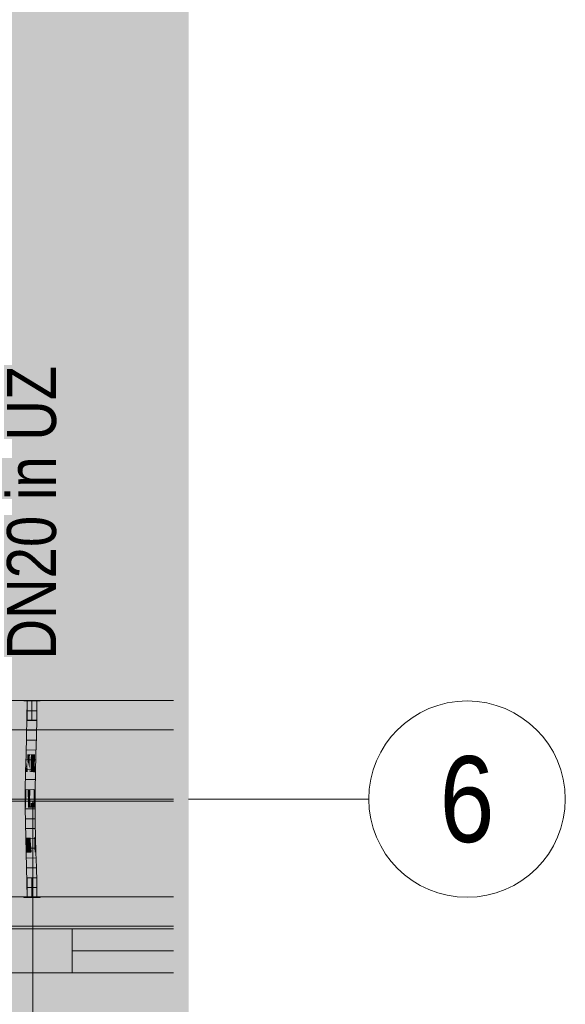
# Model space of a CAD drawing. Extents: x -620 to 300, y 62 to 1112.
# Tile 44 of 88: x 70 to 92, y 376 to 416. Entities that reach past the tile are written whole.
import ezdxf
from ezdxf.enums import TextEntityAlignment as Align
from ezdxf.lldxf.tags import DXFTag

# ---------------------------------------------------------------- set-up
doc = ezdxf.new("R2010")
doc.units = 0
doc.layers.get('0').update_dxf_attribs({"lineweight": 13})
for name, color, linetype, lineweight, true_color in [('30 -33 Aussenwände- 7 Fassade_ Elemente', 7, 'Continuous', 9, 0x00aacc), ('30 -35 Decken- 1 Konstruktion-Träger- Stahlbeton', 7, 'grob-A06G9RP38I', 13, 0x33aa00), ('E_Leerrohr 20', 7, 'Continuous', 13, 0xcc0099), ('E_Leerrohr 20-Shading', 7, 'Continuous', 13, 0xcc0099), ('iwb_Layout BA_Markierung', 7, 'Continuous', 9, 0xbadcdc), ('iwb_Schraffur_Unterzug', 7, 'Continuous', 5, 0xffffcc)]:
    doc.layers.add(name, color=color, linetype=linetype, lineweight=lineweight, true_color=true_color)
for name, color, linetype, lineweight in [('70 -71 Achsen- 1 Gebäudeachsen', 7, 'STRICHPUNKT2-A06G9RP48I', 18), ('Detailelementbeschriftung', 7, 'Continuous', 9), ('iwb_Layout Achsbezeichung', 7, 'Continuous', 13)]:
    doc.layers.add(name, color=color, linetype=linetype, lineweight=lineweight)
doc.styles.get("Standard").update_dxf_attribs({"font": 'ARIALN.TTF'})
tags = doc.linetypes.add('grob-A06G9RP38I', pattern=[14, 3, -8, 3]).pattern_tags.tags
tags[8:9] = [DXFTag(74, 4), DXFTag(75, 0), DXFTag(340, '0'), DXFTag(46, 0.0), DXFTag(50, 0.0), DXFTag(44, 0.0), DXFTag(45, 0.0)]
tags[6:7] = [DXFTag(74, 4), DXFTag(75, 0), DXFTag(340, '0'), DXFTag(46, 0.0), DXFTag(50, 0.0), DXFTag(44, 0.0), DXFTag(45, 0.0)]
tags[4:5] = [DXFTag(74, 4), DXFTag(75, 0), DXFTag(340, '0'), DXFTag(46, 0.0), DXFTag(50, 0.0), DXFTag(44, 0.0), DXFTag(45, 0.0)]
tags = doc.linetypes.add('STRICHPUNKT2', pattern=[12.7, 6.35, -3.175, 0, -3.175]).pattern_tags.tags
tags[10:11] = [DXFTag(74, 4), DXFTag(75, 0), DXFTag(340, '0'), DXFTag(46, 0.0), DXFTag(50, 0.0), DXFTag(44, 0.0), DXFTag(45, 0.0)]
tags[8:9] = [DXFTag(74, 4), DXFTag(75, 0), DXFTag(340, '0'), DXFTag(46, 0.0), DXFTag(50, 0.0), DXFTag(44, 0.0), DXFTag(45, 0.0)]
tags[6:7] = [DXFTag(74, 4), DXFTag(75, 0), DXFTag(340, '0'), DXFTag(46, 0.0), DXFTag(50, 0.0), DXFTag(44, 0.0), DXFTag(45, 0.0)]
tags[4:5] = [DXFTag(74, 4), DXFTag(75, 0), DXFTag(340, '0'), DXFTag(46, 0.0), DXFTag(50, 0.0), DXFTag(44, 0.0), DXFTag(45, 0.0)]
tags = doc.linetypes.add('STRICHPUNKT2-A06G9RP48I', pattern=[12.7, 6.35, -3.175, 0, -3.175]).pattern_tags.tags
tags[10:11] = [DXFTag(74, 4), DXFTag(75, 0), DXFTag(340, '0'), DXFTag(46, 0.0), DXFTag(50, 0.0), DXFTag(44, 0.0), DXFTag(45, 0.0)]
tags[8:9] = [DXFTag(74, 4), DXFTag(75, 0), DXFTag(340, '0'), DXFTag(46, 0.0), DXFTag(50, 0.0), DXFTag(44, 0.0), DXFTag(45, 0.0)]
tags[6:7] = [DXFTag(74, 4), DXFTag(75, 0), DXFTag(340, '0'), DXFTag(46, 0.0), DXFTag(50, 0.0), DXFTag(44, 0.0), DXFTag(45, 0.0)]
tags[4:5] = [DXFTag(74, 4), DXFTag(75, 0), DXFTag(340, '0'), DXFTag(46, 0.0), DXFTag(50, 0.0), DXFTag(44, 0.0), DXFTag(45, 0.0)]

# ---------------------------------------------------------------- blocks, each defined once
blk = doc.blocks.new('Shading-A06G9ROD8I', base_point=(70.198, 384.988))
at = {"layer": 'E_Leerrohr 20-Shading', "color": 223, "true_color": 0xc67fb4}
for points in [[(69.981, 388.614), (69.923, 388.614), (69.975, 387.891), (69.916, 387.892)], [(70.278, 388.614), (70.264, 388.614), (70.27, 387.886), (70.258, 387.887)], [(70.278, 388.614), (70.27, 387.886), (70.299, 388.614), (70.288, 387.886)], [(70.299, 388.614), (70.288, 387.886), (70.309, 388.614), (70.297, 387.886)], [(70.297, 387.886), (70.312, 387.886), (70.309, 388.614), (70.323, 388.614)], [(70.312, 387.886), (70.316, 387.886), (70.323, 388.614)], [(69.975, 387.891), (69.916, 387.892), (69.958, 387.167), (69.901, 387.169)], [(69.96, 387.167), (69.975, 387.891), (69.958, 387.167)], [(70.27, 387.886), (70.258, 387.887), (70.25, 387.16), (70.242, 387.16)], [(70.288, 387.886), (70.251, 387.16), (70.266, 387.16)], [(70.288, 387.886), (70.27, 387.886), (70.251, 387.16), (70.266, 387.75)], [(70.288, 387.886), (70.266, 387.16), (70.297, 387.886), (70.274, 387.16)], [(70.274, 387.16), (70.286, 387.159), (70.297, 387.886), (70.312, 387.886)], [(70.266, 387.75), (70.25, 387.16), (70.251, 387.16)], [(70.286, 387.159), (70.301, 387.159), (70.312, 387.886), (70.316, 387.886)], [(69.958, 387.167), (69.901, 387.169), (69.935, 386.443), (69.881, 386.444)], [(69.935, 386.443), (69.939, 386.443), (69.958, 387.167), (69.96, 387.167)], [(69.939, 386.443), (69.94, 386.443), (69.96, 387.167)], [(70.25, 387.16), (70.242, 387.16), (70.225, 386.435), (70.223, 386.435)], [(70.251, 387.16), (70.25, 387.16), (70.228, 386.435), (70.225, 386.435)], [(70.266, 387.16), (70.251, 387.16), (70.239, 386.435), (70.228, 386.435)], [(70.266, 387.16), (70.239, 386.435), (70.274, 387.16), (70.246, 386.435)], [(70.246, 386.435), (70.252, 386.435), (70.274, 387.16), (70.286, 387.159)], [(70.252, 386.435), (70.281, 386.434), (70.286, 387.159), (70.301, 387.159)], [(69.862, 385.719), (69.927, 386.169), (69.881, 386.444), (69.935, 386.443)], [(69.935, 386.443), (69.927, 386.169), (69.939, 386.443), (69.933, 386.207)], [(69.933, 386.207), (69.934, 386.217), (69.939, 386.443), (69.94, 386.443)], [(70.225, 386.435), (70.223, 386.435), (70.216, 386.174)], [(70.219, 386.141), (70.22, 386.302), (70.216, 386.168)], [(70.22, 386.302), (70.216, 386.174), (70.216, 386.168)], [(70.239, 386.435), (70.228, 386.435), (70.226, 386.074), (70.219, 386.141)], [(70.219, 386.141), (70.228, 386.435), (70.22, 386.302), (70.225, 386.435)], [(70.239, 386.435), (70.226, 386.074), (70.246, 386.435), (70.23, 386.029)], [(70.23, 386.029), (70.233, 386.004), (70.246, 386.435), (70.252, 386.435)], [(70.233, 386.004), (70.262, 385.71), (70.252, 386.435), (70.281, 386.434)], [(69.912, 385.718), (69.917, 385.848), (69.862, 385.719), (69.927, 386.169)], [(69.921, 385.718), (69.934, 386.217), (69.912, 385.718)], [(69.927, 386.169), (69.917, 385.848), (69.933, 386.207), (69.931, 386.153)], [(69.931, 386.153), (69.934, 386.217), (69.933, 386.207)], [(70.216, 386.168), (70.216, 386.174), (70.204, 385.711)], [(70.206, 385.711), (70.219, 386.141), (70.204, 385.711), (70.216, 386.168)], [(70.226, 386.074), (70.219, 386.141), (70.213, 385.711), (70.206, 385.711)], [(70.226, 386.074), (70.213, 385.711), (70.23, 386.029), (70.218, 385.711)], [(70.218, 385.711), (70.22, 385.711), (70.23, 386.029), (70.233, 386.004)], [(70.22, 385.711), (70.262, 385.71), (70.233, 386.004)], [(69.912, 385.718), (69.862, 385.719), (69.888, 384.991), (69.849, 384.992)], [(69.907, 384.991), (69.921, 385.718), (69.888, 384.991), (69.912, 385.718)], [(70.193, 384.988), (70.213, 385.711), (70.19, 384.988), (70.206, 385.711)], [(70.206, 385.711), (70.204, 385.711), (70.19, 384.988)], [(70.193, 384.988), (70.197, 384.988), (70.218, 385.711), (70.207, 385.316)], [(70.193, 384.988), (70.218, 385.711), (70.213, 385.711)], [(70.198, 384.988), (70.249, 384.987), (70.22, 385.711), (70.262, 385.71)], [(70.198, 384.988), (70.22, 385.711), (70.207, 385.316)], [(70.207, 385.316), (70.22, 385.711), (70.218, 385.711)], [(70.197, 384.988), (70.198, 384.988), (70.207, 385.316)], [(69.886, 384.63), (69.888, 384.991), (69.847, 384.631), (69.849, 384.992)], [(69.904, 384.264), (69.907, 384.991), (69.883, 384.264), (69.888, 384.991)], [(70.193, 384.988), (70.19, 384.988), (70.188, 384.463)], [(70.192, 384.841), (70.188, 384.463), (70.189, 384.545)], [(70.197, 384.988), (70.19, 384.625), (70.191, 384.625)], [(70.197, 384.988), (70.193, 384.988), (70.19, 384.625), (70.192, 384.841)], [(70.193, 384.625), (70.197, 384.988), (70.191, 384.625)], [(70.194, 384.698), (70.197, 384.988), (70.194, 384.625), (70.193, 384.625)], [(70.198, 384.988), (70.194, 384.625), (70.249, 384.987), (70.247, 384.624)], [(70.194, 384.698), (70.194, 384.625), (70.198, 384.988), (70.194, 384.625)], [(70.198, 384.988), (70.197, 384.988), (70.194, 384.698)], [(70.194, 384.698), (70.194, 384.625), (70.194, 384.625)], [(69.883, 384.264), (69.886, 384.63), (69.846, 384.264), (69.847, 384.631)], [(70.188, 384.463), (70.187, 384.265), (70.188, 384.434)], [(70.187, 384.265), (70.19, 384.265), (70.188, 384.434), (70.19, 384.325)], [(70.19, 384.325), (70.189, 384.545), (70.188, 384.434)], [(70.189, 384.545), (70.188, 384.463), (70.188, 384.434)], [(70.19, 384.625), (70.189, 384.545), (70.191, 384.625)], [(70.19, 384.325), (70.193, 384.625), (70.189, 384.545), (70.191, 384.625)], [(70.194, 384.625), (70.19, 384.325), (70.194, 384.625), (70.191, 384.265)], [(70.193, 384.625), (70.19, 384.325), (70.194, 384.625)], [(70.19, 384.265), (70.191, 384.265), (70.19, 384.325)], [(70.194, 384.625), (70.191, 384.265), (70.194, 384.625)], [(70.194, 384.625), (70.191, 384.265), (70.247, 384.624), (70.246, 384.266)], [(69.883, 384.264), (69.846, 384.264), (69.897, 383.653), (69.854, 383.653)], [(69.912, 383.654), (69.904, 384.264), (69.897, 383.653), (69.883, 384.264)], [(70.205, 383.659), (70.191, 384.265), (70.195, 383.659), (70.19, 384.265)], [(70.253, 383.66), (70.246, 384.266), (70.205, 383.659), (70.191, 384.265)], [(69.897, 383.653), (69.854, 383.653), (69.922, 383.044), (69.868, 383.042)], [(69.927, 383.044), (69.912, 383.654), (69.922, 383.044), (69.897, 383.653)], [(70.205, 383.659), (70.195, 383.659), (70.23, 383.052), (70.21, 383.052)], [(70.268, 383.053), (70.253, 383.66), (70.23, 383.052), (70.205, 383.659)], [(69.868, 383.042), (69.89, 382.875), (69.922, 383.044), (69.931, 382.875)], [(69.89, 382.875), (69.868, 383.042), (69.873, 382.875)], [(69.887, 382.434), (69.945, 382.435), (69.873, 382.875), (69.89, 382.875)], [(69.89, 382.875), (69.945, 382.435), (69.931, 382.875), (69.934, 382.806)], [(69.934, 382.806), (69.927, 383.044), (69.922, 383.044)], [(70.239, 382.878), (70.23, 383.052), (70.215, 382.877), (70.21, 383.052)], [(70.261, 382.445), (70.239, 382.878), (70.228, 382.444), (70.215, 382.877)], [(70.273, 382.878), (70.268, 383.053), (70.239, 382.878), (70.23, 383.052)], [(70.261, 382.445), (70.286, 382.445), (70.239, 382.878), (70.273, 382.878)], [(69.945, 382.435), (69.887, 382.434), (69.963, 381.827), (69.904, 381.826)], [(70.261, 382.445), (70.228, 382.444), (70.291, 381.836), (70.245, 381.834)], [(70.304, 381.836), (70.286, 382.445), (70.291, 381.836), (70.261, 382.445)], [(69.963, 381.827), (69.904, 381.826), (69.975, 381.22), (69.917, 381.219)], [(69.976, 381.22), (69.963, 381.827), (69.975, 381.22), (69.963, 381.827)], [(70.291, 381.836), (70.245, 381.834), (70.314, 381.225), (70.259, 381.224)], [(70.317, 381.225), (70.304, 381.836), (70.314, 381.225), (70.291, 381.836)], [(69.975, 381.22), (69.917, 381.219), (69.977, 380.614), (69.923, 380.614)], [(69.981, 380.614), (69.976, 381.22), (69.977, 380.614), (69.975, 381.22)], [(70.323, 380.614), (70.314, 381.225), (70.264, 380.614), (70.259, 381.224)], [(70.323, 380.614), (70.317, 381.225), (70.314, 381.225)]]:
    blk.add_solid(points, dxfattribs=at)
at = {"layer": 'E_Leerrohr 20-Shading', "color": 231, "true_color": 0xe17fc9}
for points in [[(70.088, 388.614), (69.981, 388.614), (70.088, 387.889), (69.975, 387.891)], [(70.116, 387.889), (70.123, 388.614), (70.088, 387.889), (70.088, 388.614)], [(70.123, 388.614), (70.116, 387.889), (70.121, 387.889)], [(70.121, 387.889), (70.127, 387.889), (70.123, 388.614)], [(70.127, 387.889), (70.258, 387.887), (70.123, 388.614), (70.264, 388.614)], [(70.02, 387.89), (69.975, 387.891), (70.023, 387.166), (69.96, 387.167)], [(70.083, 387.164), (70.088, 387.889), (70.023, 387.166), (70.02, 387.89)], [(70.101, 387.164), (70.116, 387.889), (70.083, 387.164), (70.088, 387.889)], [(70.116, 387.889), (70.101, 387.164), (70.106, 387.164)], [(70.116, 387.164), (70.121, 387.889), (70.106, 387.164), (70.116, 387.889)], [(70.116, 387.164), (70.138, 387.163), (70.121, 387.889), (70.127, 387.889)], [(70.138, 387.163), (70.242, 387.16), (70.127, 387.889), (70.258, 387.887)], [(70.023, 387.166), (69.96, 387.167), (70.024, 386.441), (69.94, 386.443)], [(70.024, 386.441), (70.068, 386.439), (70.023, 387.166), (70.08, 387.164)], [(70.068, 386.439), (70.077, 386.439), (70.08, 387.164), (70.083, 387.164)], [(70.081, 386.439), (70.101, 387.164), (70.077, 386.439), (70.083, 387.164)], [(70.116, 387.164), (70.101, 387.164), (70.111, 386.438), (70.081, 386.439)], [(70.111, 386.438), (70.152, 386.437), (70.116, 387.164), (70.138, 387.163)], [(70.152, 386.437), (70.223, 386.435), (70.138, 387.163), (70.242, 387.16)], [(69.94, 386.443), (69.934, 386.217), (70.024, 386.441), (70.025, 386.358)], [(70.025, 386.358), (69.934, 386.217), (70.025, 385.859)], [(70.024, 386.441), (70.025, 386.358), (70.068, 386.439), (70.068, 386.426)], [(70.068, 386.426), (70.025, 386.358), (70.057, 385.734), (70.025, 385.859)], [(70.062, 385.714), (70.077, 386.439), (70.057, 385.734), (70.068, 386.426)], [(70.077, 386.439), (70.062, 385.714), (70.074, 386.175)], [(70.068, 386.426), (70.077, 386.439), (70.068, 386.439)], [(70.074, 386.175), (70.081, 386.439), (70.077, 386.439)], [(70.109, 386.175), (70.111, 386.438), (70.074, 386.175), (70.081, 386.439)], [(70.109, 386.175), (70.157, 386.174), (70.111, 386.438), (70.152, 386.437)], [(70.157, 386.174), (70.216, 386.174), (70.152, 386.437), (70.223, 386.435)], [(69.934, 386.217), (69.921, 385.718), (69.943, 385.717)], [(69.943, 385.717), (70.026, 385.715), (69.934, 386.217), (70.025, 385.859)], [(70.074, 386.175), (70.062, 385.714), (70.077, 386.175), (70.066, 385.714)], [(70.066, 385.714), (70.08, 385.714), (70.077, 386.175), (70.088, 386.175)], [(70.08, 385.714), (70.105, 385.713), (70.088, 386.175), (70.109, 386.175)], [(70.109, 386.175), (70.105, 385.713), (70.157, 386.174), (70.165, 385.712)], [(70.165, 385.712), (70.204, 385.711), (70.157, 386.174), (70.216, 386.174)], [(69.943, 385.717), (69.921, 385.718), (69.953, 384.991), (69.907, 384.991)], [(69.953, 384.991), (70.03, 384.99), (69.943, 385.717), (70.026, 385.715)], [(70.025, 385.859), (70.026, 385.715), (70.057, 385.734), (70.057, 385.714)], [(70.026, 385.715), (70.03, 384.99), (70.057, 385.714), (70.049, 384.99)], [(70.049, 384.99), (70.062, 385.714), (70.057, 385.714)], [(70.066, 385.714), (70.062, 385.714), (70.052, 384.99), (70.049, 384.99)], [(70.07, 384.989), (70.08, 385.714), (70.052, 384.99), (70.066, 385.714)], [(70.057, 385.714), (70.062, 385.714), (70.057, 385.734)], [(70.101, 384.989), (70.105, 385.713), (70.07, 384.989), (70.08, 385.714)], [(70.101, 384.989), (70.175, 384.988), (70.105, 385.713), (70.165, 385.712)], [(70.175, 384.988), (70.19, 384.988), (70.165, 385.712), (70.204, 385.711)], [(69.953, 384.991), (69.907, 384.991), (69.955, 384.265), (69.904, 384.264)], [(69.953, 384.991), (69.954, 384.629), (70.03, 384.99), (70.034, 384.628)], [(70.03, 384.99), (70.034, 384.628), (70.049, 384.99), (70.047, 384.628)], [(70.065, 384.265), (70.07, 384.989), (70.047, 384.628), (70.052, 384.99)], [(70.052, 384.99), (70.049, 384.99), (70.047, 384.628)], [(70.1, 384.462), (70.101, 384.989), (70.067, 384.461), (70.07, 384.989)], [(70.101, 384.989), (70.1, 384.462), (70.175, 384.988), (70.176, 384.463)], [(70.175, 384.988), (70.176, 384.463), (70.19, 384.988), (70.188, 384.463)], [(69.954, 384.629), (69.955, 384.265), (70.034, 384.628), (70.039, 384.265)], [(70.038, 384.628), (70.034, 384.628), (70.042, 384.265), (70.039, 384.265)], [(70.047, 384.628), (70.038, 384.628), (70.046, 384.265), (70.042, 384.265)], [(70.065, 384.265), (70.047, 384.628), (70.046, 384.265)], [(70.065, 384.265), (70.1, 384.265), (70.067, 384.461), (70.1, 384.462)], [(70.176, 384.463), (70.1, 384.462), (70.175, 384.265), (70.1, 384.265)], [(70.176, 384.463), (70.175, 384.265), (70.177, 384.369)], [(70.175, 384.265), (70.177, 384.265), (70.177, 384.369)], [(70.176, 384.463), (70.177, 384.265), (70.188, 384.463), (70.187, 384.265)], [(69.955, 384.265), (69.904, 384.264), (69.95, 383.654), (69.912, 383.654)], [(69.95, 383.654), (70.052, 383.656), (69.955, 384.265), (70.039, 384.265)], [(70.039, 384.265), (70.052, 383.656), (70.042, 384.265), (70.053, 383.656)], [(70.053, 383.656), (70.046, 384.265), (70.042, 384.265)], [(70.065, 384.265), (70.046, 384.265), (70.067, 383.657), (70.053, 383.656)], [(70.102, 383.657), (70.1, 384.265), (70.067, 383.657), (70.065, 384.265)], [(70.1, 384.265), (70.102, 383.657), (70.175, 384.265), (70.159, 383.658)], [(70.159, 383.658), (70.172, 383.659), (70.175, 384.265), (70.177, 384.265)], [(70.172, 383.659), (70.195, 383.659), (70.177, 384.265), (70.187, 384.265)], [(69.95, 383.654), (69.912, 383.654), (69.939, 383.044), (69.927, 383.044)], [(69.939, 383.044), (70.068, 383.048), (69.95, 383.654), (70.052, 383.656)], [(70.068, 383.048), (70.053, 383.656), (70.052, 383.656)], [(70.067, 383.657), (70.053, 383.656), (70.072, 383.048), (70.068, 383.048)], [(70.107, 383.049), (70.102, 383.657), (70.072, 383.048), (70.067, 383.657)], [(70.107, 383.049), (70.161, 383.05), (70.102, 383.657), (70.172, 383.659)], [(70.161, 383.05), (70.21, 383.052), (70.172, 383.659), (70.195, 383.659)], [(69.939, 383.044), (69.927, 383.044), (69.934, 382.806)], [(69.934, 382.806), (70.086, 382.439), (69.936, 382.875), (70.073, 382.877)], [(70.086, 382.439), (69.934, 382.806), (69.945, 382.435)], [(70.073, 382.877), (70.068, 383.048), (69.936, 382.875), (69.939, 383.044)], [(70.072, 383.048), (70.068, 383.048), (70.073, 382.877)], [(70.112, 382.44), (70.107, 383.049), (70.073, 382.877), (70.072, 383.048)], [(70.112, 382.44), (70.073, 382.877), (70.086, 382.439)], [(70.112, 382.44), (70.148, 382.441), (70.107, 383.049), (70.161, 383.05)], [(70.148, 382.441), (70.228, 382.444), (70.161, 383.05), (70.21, 383.052)], [(70.086, 382.439), (69.945, 382.435), (70.104, 381.831), (69.963, 381.827)], [(70.112, 382.44), (70.086, 382.439), (70.117, 381.831), (70.104, 381.831)], [(70.117, 381.831), (70.136, 381.832), (70.112, 382.44), (70.148, 382.441)], [(70.136, 381.832), (70.245, 381.834), (70.148, 382.441), (70.228, 382.444)], [(69.972, 381.828), (69.963, 381.827), (69.976, 381.22)], [(70.117, 381.222), (70.104, 381.831), (69.976, 381.22), (69.972, 381.828)], [(70.117, 381.831), (70.104, 381.831), (70.121, 381.222), (70.117, 381.222)], [(70.121, 381.222), (70.126, 381.222), (70.117, 381.831), (70.136, 381.832)], [(70.126, 381.222), (70.259, 381.224), (70.136, 381.832), (70.245, 381.834)], [(70.117, 381.222), (69.976, 381.22), (70.123, 380.614), (69.981, 380.614)], [(70.121, 381.222), (70.117, 381.222), (70.123, 380.614)], [(70.264, 380.614), (70.259, 381.224), (70.123, 380.614), (70.121, 381.222)]]:
    blk.add_solid(points, dxfattribs=at)
blk = doc.blocks.new('Shading-A06G9ROF8I', base_point=(70.167, 387.826))
at = {"layer": 'E_Leerrohr 20-Shading', "color": 213, "true_color": 0xd67fc0}
for points in [[(69.793, 388.614), (70.123, 388.614), (69.793, 388.626), (70.123, 388.626)], [(69.923, 387.826), (70.123, 387.826), (69.923, 388.614), (70.123, 388.614)], [(70.123, 388.626), (70.123, 388.614), (70.188, 388.626), (70.188, 388.614)], [(70.123, 388.614), (70.123, 387.826), (70.172, 388.614), (70.167, 387.826)], [(70.167, 387.826), (70.323, 387.826), (70.172, 388.614), (70.323, 388.614)], [(70.333, 388.626), (70.188, 388.626), (70.333, 388.614), (70.188, 388.614)], [(70.394, 388.626), (70.333, 388.626), (70.394, 388.614), (70.333, 388.614)], [(70.394, 388.614), (70.453, 388.614), (70.394, 388.626), (70.453, 388.626)]]:
    blk.add_solid(points, dxfattribs=at)
blk = doc.blocks.new('Shading-A06G9ROH8I', base_point=(70.323, 380.614))
at = {"layer": 'E_Leerrohr 20-Shading', "color": 213, "true_color": 0xd67fc0}
for points in [[(70.123, 381.402), (69.923, 381.402), (70.123, 380.614), (69.923, 380.614)], [(70.323, 380.614), (70.323, 381.402), (70.123, 380.614), (70.127, 381.402)], [(70.127, 381.402), (70.123, 381.402), (70.123, 380.614)], [(70.123, 380.614), (69.793, 380.614), (70.123, 380.602), (69.793, 380.602)], [(70.188, 380.614), (70.123, 380.614), (70.188, 380.602), (70.123, 380.602)], [(70.188, 380.602), (70.344, 380.602), (70.188, 380.614), (70.345, 380.614)], [(70.344, 380.602), (70.453, 380.602), (70.345, 380.614), (70.453, 380.614)]]:
    blk.add_solid(points, dxfattribs=at)
blk = doc.blocks.new('Polygon-A06G9ROX8I')
at = {"color": 0, "linetype": 'ByBlock', "lineweight": -2, "ltscale": 0.13}
blk.add_solid([(41.663, 86.61), (41.495, 1083.814), (76.501, 86.518), (76.501, 1083.814)], dxfattribs=at)
blk = doc.blocks.new('Referenz-A06G9RP68I')
at = {"layer": '30 -33 Aussenwände- 7 Fassade_ Elemente', "color": 0, "linetype": 'Continuous', "lineweight": -2, "ltscale": 0.13}
for p, q in [((43.353, 388.634), (75.885, 388.634)), ((45.753, 379.334), (70.153, 379.334)), ((68.553, 379.334), (70.153, 379.334)), ((70.153, 379.334), (70.153, 377.534)), ((70.153, 379.334), (75.885, 379.334)), ((70.153, 377.534), (70.153, 379.334)), ((70.153, 379.334), (71.753, 379.334)), ((71.753, 379.334), (71.753, 377.534)), ((71.753, 378.434), (75.885, 378.434)), ((70.153, 377.534), (45.753, 377.534)), ((70.153, 377.534), (68.553, 377.534)), ((75.885, 377.534), (70.153, 377.534)), ((71.753, 377.534), (70.153, 377.534))]:
    blk.add_line(p, q, dxfattribs=at)
at = {"layer": '30 -33 Aussenwände- 7 Fassade_ Elemente', "color": 0, "linetype": 'grob-A06G9RP38I', "lineweight": -2, "ltscale": 0.13}
for p, q in [((49.153, 387.434), (75.885, 387.434)), ((75.885, 379.434), (49.153, 379.434))]:
    blk.add_line(p, q, dxfattribs=at)
at = {"layer": '30 -33 Aussenwände- 7 Fassade_ Elemente', "color": 0, "lineweight": -2}
for p, q in [((70.153, 384.534), (45.953, 384.534)), ((75.885, 384.534), (70.153, 384.534)), ((70.153, 384.534), (70.153, 379.334)), ((68.553, 379.334), (70.153, 379.334)), ((70.153, 379.334), (70.153, 377.534)), ((71.753, 379.334), (70.153, 379.334)), ((71.753, 377.534), (71.753, 379.334)), ((71.753, 379.334), (75.885, 379.334)), ((71.753, 378.434), (75.885, 378.434)), ((70.153, 377.534), (68.553, 377.534)), ((70.153, 377.534), (71.753, 377.534)), ((70.153, 375.534), (70.153, 377.534)), ((75.885, 377.534), (71.753, 377.534))]:
    blk.add_line(p, q, dxfattribs=at)
at = {"layer": '30 -35 Decken- 1 Konstruktion-Träger- Stahlbeton', "color": 0, "lineweight": -2}
for p, q in [((42.853, 388.634), (75.885, 388.634)), ((42.853, 380.634), (75.885, 380.634))]:
    blk.add_line(p, q, dxfattribs=at)
at = {"layer": '70 -71 Achsen- 1 Gebäudeachsen', "color": 0, "linetype": 'STRICHPUNKT2-A06G9RP48I', "lineweight": -2, "ltscale": 0.13}
blk.add_line((-539.606, 384.614), (75.885, 384.614), dxfattribs=at)
blk = doc.blocks.new('Referenz-A06G9RP88I')
at = {"layer": 'iwb_Schraffur_Unterzug', "linetype": 'Continuous', "ltscale": 0.13}
for points in [[(42.824, 388.614), (75.885, 388.614), (75.885, 388.071)], [(42.824, 388.614), (75.885, 388.071), (75.885, 380.614)], [(42.824, 388.614), (75.885, 380.614), (42.824, 380.614)]]:
    blk.add_solid(points, dxfattribs=at)
blk = doc.blocks.new('Enddeckel-A06G9RUW8I')
at = {"color": 0, "linetype": 'ByBlock', "lineweight": -2, "ltscale": 0.13}
for p, q in [((69.923, 381.402), (69.923, 380.614)), ((70.04, 381.402), (69.923, 381.402)), ((70.205, 381.402), (70.04, 381.402)), ((70.323, 381.402), (70.205, 381.402)), ((70.323, 380.614), (70.323, 381.402)), ((69.793, 380.614), (69.793, 380.602)), ((69.986, 380.614), (69.793, 380.614)), ((69.986, 380.602), (69.793, 380.602)), ((70.04, 380.614), (69.923, 380.614)), ((70.259, 380.614), (69.986, 380.614)), ((70.259, 380.602), (69.986, 380.602)), ((70.205, 380.614), (70.04, 380.614)), ((70.323, 380.614), (70.205, 380.614)), ((70.453, 380.614), (70.259, 380.614)), ((70.453, 380.602), (70.259, 380.602)), ((70.453, 380.602), (70.453, 380.614))]:
    blk.add_line(p, q, dxfattribs=at)
at = {"color": 0, "linetype": 'STRICHPUNKT2', "lineweight": 5, "ltscale": 0.13}
blk.add_line((70.123, 380.614), (70.123, 381.402), dxfattribs=at)
blk = doc.blocks.new('Einzeiliger Text-A06G9RUY8I')
at = {"color": 0, "lineweight": -2, "insert": (69.103, 390.302), "char_height": 2, "attachment_point": 1, "rotation": 90}
blk.add_mtext('{\\fArial Narrow;DN20 in UZ}', dxfattribs=at)
blk = doc.blocks.new('Enddeckel-A06G9RV08I')
at = {"color": 0, "linetype": 'ByBlock', "lineweight": -2, "ltscale": 0.13}
for p, q in [((69.793, 388.626), (69.793, 388.614)), ((69.793, 388.626), (69.986, 388.626)), ((69.793, 388.614), (69.986, 388.614)), ((69.923, 388.614), (69.923, 387.826)), ((69.923, 388.614), (70.04, 388.614)), ((69.986, 388.626), (70.259, 388.626)), ((69.986, 388.614), (70.259, 388.614)), ((70.04, 388.614), (70.205, 388.614)), ((70.205, 388.614), (70.323, 388.614)), ((70.259, 388.626), (70.453, 388.626)), ((70.259, 388.614), (70.453, 388.614)), ((70.323, 387.826), (70.323, 388.614)), ((70.453, 388.614), (70.453, 388.626)), ((69.923, 387.826), (70.04, 387.826)), ((70.04, 387.826), (70.205, 387.826)), ((70.205, 387.826), (70.323, 387.826))]:
    blk.add_line(p, q, dxfattribs=at)
at = {"color": 0, "linetype": 'STRICHPUNKT2', "lineweight": 5, "ltscale": 0.13}
blk.add_line((70.123, 388.614), (70.123, 387.826), dxfattribs=at)
blk = doc.blocks.new('Flexrohr-A06G9RV28I')
at = {"color": 0, "linetype": 'ByBlock', "lineweight": -2, "ltscale": 0.13}
for p, q in [((69.923, 388.614), (69.916, 387.892)), ((69.923, 388.614), (70.323, 388.614)), ((70.323, 388.614), (70.316, 387.886)), ((69.916, 387.892), (69.901, 387.169)), ((69.931, 388.215), (70.307, 388.212)), ((69.927, 387.817), (70.303, 387.811)), ((70.316, 387.886), (70.301, 387.159)), ((69.901, 387.169), (69.881, 386.444)), ((69.918, 387.418), (70.294, 387.41)), ((70.301, 387.159), (70.281, 386.434)), ((69.909, 387.019), (70.285, 387.009)), ((69.881, 386.444), (69.862, 385.719)), ((69.898, 386.619), (70.274, 386.609)), ((70.281, 386.434), (70.262, 385.71)), ((69.888, 386.219), (70.263, 386.209)), ((69.862, 385.719), (69.849, 384.992)), ((69.877, 385.819), (70.253, 385.81)), ((70.262, 385.71), (70.249, 384.987)), ((69.869, 385.418), (70.245, 385.411)), ((69.849, 384.992), (69.846, 384.264)), ((69.861, 385.017), (70.237, 385.012)), ((70.249, 384.987), (70.246, 384.266)), ((69.859, 384.615), (70.235, 384.614)), ((69.846, 384.264), (69.854, 383.653)), ((69.858, 384.214), (70.234, 384.215)), ((70.246, 384.266), (70.253, 383.66)), ((69.854, 383.653), (69.868, 383.042)), ((69.863, 383.812), (70.239, 383.817)), ((70.253, 383.66), (70.268, 383.053)), ((69.871, 383.41), (70.247, 383.419)), ((69.868, 383.042), (69.887, 382.434)), ((69.881, 383.01), (70.257, 383.02)), ((70.268, 383.053), (70.286, 382.445)), ((69.887, 382.434), (69.904, 381.826)), ((69.893, 382.61), (70.269, 382.62)), ((70.286, 382.445), (70.304, 381.836)), ((69.905, 382.21), (70.281, 382.22)), ((69.904, 381.826), (69.917, 381.219)), ((69.916, 381.811), (70.292, 381.82)), ((70.304, 381.836), (70.317, 381.225)), ((69.917, 381.219), (69.923, 380.614)), ((69.925, 381.412), (70.301, 381.419)), ((70.317, 381.225), (70.323, 380.614)), ((69.931, 381.013), (70.307, 381.017)), ((69.923, 380.614), (70.323, 380.614)), ((69.935, 380.615), (70.311, 380.615))]:
    blk.add_line(p, q, dxfattribs=at)

msp = doc.modelspace()

# ---------------------------------------------------------------- linework, layer by layer
at = {"layer": 'iwb_Layout Achsbezeichung', "linetype": 'STRICHPUNKT2', "lineweight": 13, "ltscale": 0.39}
msp.add_line((76.501, 384.614), (83.837, 384.614), dxfattribs=at)
at = {"layer": 'iwb_Layout Achsbezeichung', "ltscale": 0.39, "extrusion": (0, 0, -1)}
msp.add_circle((-87.837, 384.614), 4, dxfattribs=at)

# ---------------------------------------------------------------- block references
at = {"color": 8, "lineweight": 13, "ltscale": 0.13, "true_color": 0x808080}
msp.add_blockref('Referenz-A06G9RP68I', (0, 0), dxfattribs=at)
at = {"color": 8, "lineweight": 25, "ltscale": 0.25, "true_color": 0x808080}
msp.add_blockref('Referenz-A06G9RP88I', (0, 0), dxfattribs=at)
at = {"layer": 'Detailelementbeschriftung', "ltscale": 0.13}
msp.add_blockref('Einzeiliger Text-A06G9RUY8I', (0, 0), dxfattribs=at)
at = {"layer": 'E_Leerrohr 20'}
for name, p in [('Shading-A06G9ROF8I', (70.167, 387.826)), ('Shading-A06G9ROD8I', (70.198, 384.988)), ('Shading-A06G9ROH8I', (70.323, 380.614))]:
    msp.add_blockref(name, p, dxfattribs=at)
at = {"layer": 'E_Leerrohr 20', "ltscale": 0.13}
for name in ['Enddeckel-A06G9RV08I', 'Flexrohr-A06G9RV28I', 'Enddeckel-A06G9RUW8I']:
    msp.add_blockref(name, (0, 0), dxfattribs=at)
at = {"layer": 'iwb_Layout BA_Markierung', "ltscale": 0.13}
msp.add_blockref('Polygon-A06G9ROX8I', (0, 0), dxfattribs=at)

# ---------------------------------------------------------------- texts
at = {"layer": 'iwb_Layout Achsbezeichung', "ltscale": 0.39}
msp.add_text('6', height=3.5, dxfattribs=at).set_placement((87.837, 384.614), align=Align.MIDDLE_CENTER)

doc.saveas('drawing.dxf')
